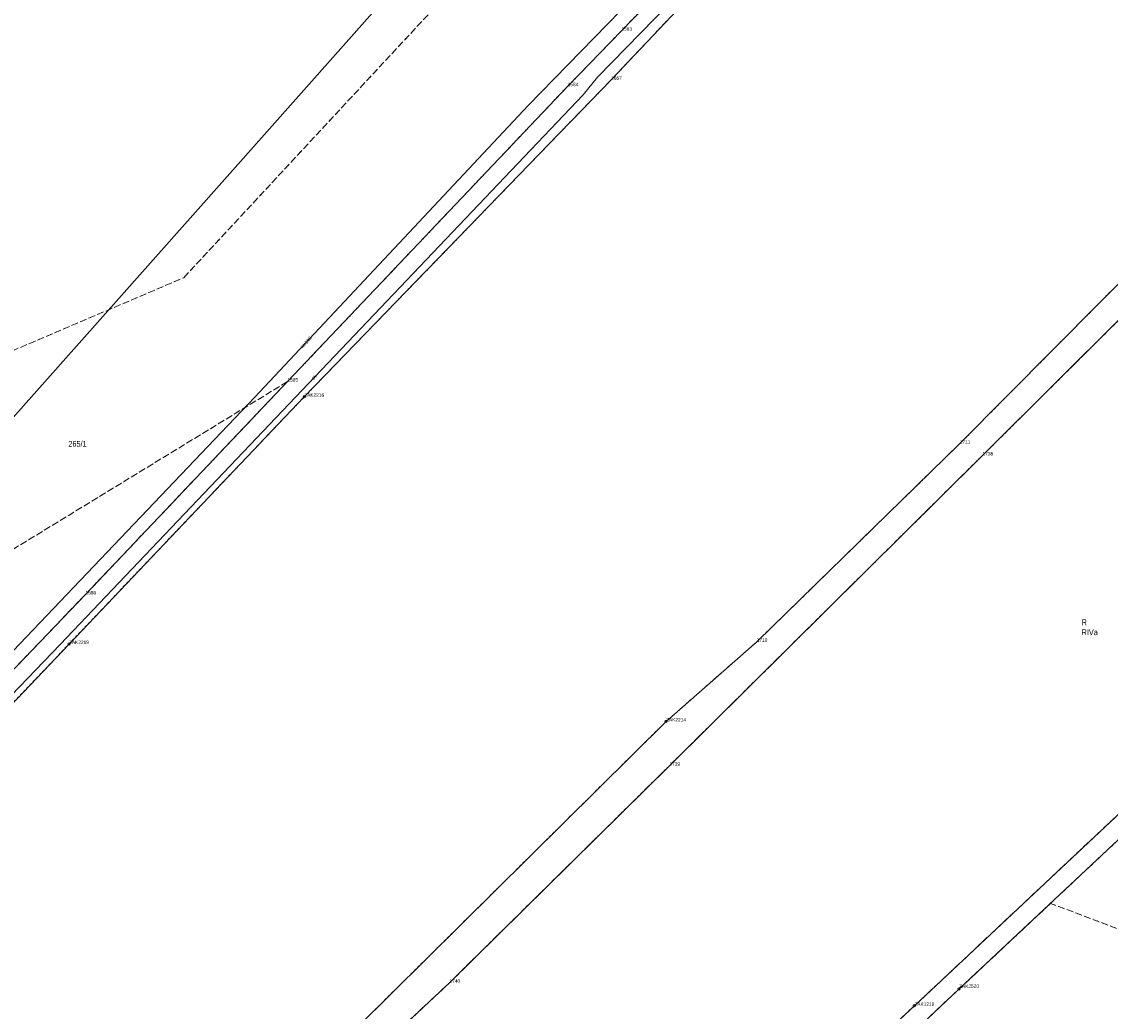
# Model space of a CAD drawing. Header units: metres. Extents: x 6551181 to 6555585, y 5935140 to 5937297.
# Tile 87 of 97: x 6551575 to 6551810, y 5936150 to 5936364. Entities that reach past the tile are written whole.
import ezdxf
from ezdxf.enums import TextEntityAlignment as Align

# ---------------------------------------------------------------- set-up
doc = ezdxf.new("R2010")
doc.units = ezdxf.units.M
for name, pattern in [('1.5_0.5', [2, 1.5, -0.5]), ('218-500', [1, 0.5, -0.5]), ('219-500', [0])]:
    doc.linetypes.add(name, pattern=pattern)
for name, color, linetype in [('202-Punkt graniczny stabilizowany trwale', 7, 'Continuous'), ('202-Punkt graniczny stabilizowany trwale-Atr103', 7, 'Continuous'), ('203-Punkt załamania granicy działki nie stabilizowany', 7, 'Continuous'), ('203-Punkt załamania granicy działki nie stabilizowany-Atr104', 7, 'Continuous'), ('209-Opis konturu klasyfikacyjnego', 7, 'Continuous'), ('210-Oznaczenie użytku', 7, 'Continuous'), ('211-Nr działki', 7, 'Continuous'), ('217-Granica konturu klasyfikcyjnego', 7, 'Continuous'), ('218-Granica użytku', 7, 'Continuous'), ('219-Linia granicy', 7, 'Continuous'), ('przewód telekomunikacyjny (linia)', 7, 'Continuous'), ('przewód telekomunikacyjny (linia)-Atr1', 7, 'Continuous'), ('przewód wodociągowy (linia)', 7, 'Continuous'), ('przewód wodociągowy (linia)-Atr1', 7, 'Continuous')]:
    doc.layers.add(name, color=color, linetype=linetype)
doc.styles.get("Standard").update_dxf_attribs({"font": 'arial.ttf'})

# ---------------------------------------------------------------- blocks, each defined once
blk = doc.blocks.new('202')
at = {"color": 0, "linetype": 'Continuous', "lineweight": -2}
blk.add_circle((0, 0), 2.5, dxfattribs=at)
blk = doc.blocks.new('203')
at = {"linetype": 'Continuous', "lineweight": 0}
h = blk.add_hatch(color=0, dxfattribs=at)
edge = h.paths.add_edge_path()
edge.add_arc((0, 0), 0.045, 0, 360)

msp = doc.modelspace()

# ---------------------------------------------------------------- linework, layer by layer
at = {"layer": '217-Granica konturu klasyfikcyjnego', "color": 3, "linetype": '1.5_0.5', "lineweight": 18, "flags": 128}
for points in [[(6551610.43, 5936308.25), (6551700.63, 5936405.42)], [(6551828.4, 5936315.18), (6551782.83, 5936269.86)], [(6551534.72, 5936275.94), (6551610.43, 5936308.25)], [(6551632.81, 5936285.81), (6551556.64, 5936239.23)], [(6551589.23, 5936239.86), (6551632.81, 5936285.81)], [(6551782.83, 5936269.86), (6551715.25, 5936202.85)], [(6551520.29, 5936167.9), (6551589.23, 5936239.86)], [(6551768.13, 5936151.02), (6551836.19, 5936214.93)], [(6551715.25, 5936202.85), (6551667.8, 5936156.01)], [(6551797.51, 5936173.14), (6551777.79, 5936154.66)], [(6551854.79, 5936151.47), (6551797.51, 5936173.14)], [(6551667.8, 5936156.01), (6551591.66, 5936084.79)], [(6551777.79, 5936154.66), (6551770.86, 5936148.16)], [(6551721.48, 5936107.45), (6551768.13, 5936151.02)]]:
    msp.add_lwpolyline(points, dxfattribs=at)
at = {"layer": '218-Granica użytku', "color": 3, "linetype": '218-500', "lineweight": 18, "flags": 128}
for points in [[(6551610.43, 5936308.25), (6551700.63, 5936405.42)], [(6551731.44, 5936389.02), (6551704.89, 5936361.59)], [(6551702.69, 5936350.99), (6551715.63, 5936364.7)], [(6551704.89, 5936361.59), (6551693.31, 5936349.61)], [(6551858.92, 5936354.09), (6551777.93, 5936272.42)], [(6551693.52, 5936341.52), (6551702.69, 5936350.99)], [(6551693.31, 5936349.61), (6551632.81, 5936285.81)], [(6551636.44, 5936282.54), (6551693.52, 5936341.52)], [(6551782.83, 5936269.86), (6551828.4, 5936315.18)], [(6551534.72, 5936275.94), (6551610.43, 5936308.25)], [(6551632.81, 5936285.81), (6551556.64, 5936239.23)], [(6551589.23, 5936239.86), (6551632.81, 5936285.81)], [(6551585.67, 5936229.15), (6551636.44, 5936282.54)], [(6551777.93, 5936272.42), (6551734.11, 5936229.62)], [(6551715.25, 5936202.85), (6551782.83, 5936269.86)], [(6551520.29, 5936167.9), (6551589.23, 5936239.86)], [(6551563.42, 5936205.77), (6551585.67, 5936229.15)], [(6551734.11, 5936229.62), (6551714.54, 5936212.42)], [(6551768.13, 5936151.02), (6551836.19, 5936214.93)], [(6551714.54, 5936212.42), (6551633.02, 5936131.66)], [(6551667.8, 5936156.01), (6551715.25, 5936202.85)], [(6551797.51, 5936173.14), (6551816.64, 5936191.08)], [(6551777.79, 5936154.66), (6551797.51, 5936173.14)], [(6551854.79, 5936151.47), (6551797.51, 5936173.14)], [(6551591.66, 5936084.79), (6551667.8, 5936156.01)], [(6551770.86, 5936148.16), (6551777.79, 5936154.66)], [(6551721.48, 5936107.45), (6551768.13, 5936151.02)]]:
    msp.add_lwpolyline(points, dxfattribs=at)
at = {"layer": '219-Linia granicy', "color": 7, "linetype": '219-500', "lineweight": 18, "flags": 128}
for points in [[(6551731.44, 5936389.02), (6551704.89, 5936361.59)], [(6551733.7, 5936383.81), (6551702.69, 5936350.99)], [(6551555.26, 5936257.45), (6551659.72, 5936375.2)], [(6551704.89, 5936361.59), (6551693.31, 5936349.61)], [(6551777.93, 5936272.42), (6551858.92, 5936354.09)], [(6551702.69, 5936350.99), (6551636.44, 5936282.54)], [(6551693.31, 5936349.61), (6551632.81, 5936285.81)], [(6551828.4, 5936315.18), (6551782.83, 5936269.86)], [(6551632.81, 5936285.81), (6551589.23, 5936239.86)], [(6551636.44, 5936282.54), (6551585.67, 5936229.15)], [(6551734.11, 5936229.62), (6551777.93, 5936272.42)], [(6551782.83, 5936269.86), (6551715.25, 5936202.85)], [(6551589.23, 5936239.86), (6551520.29, 5936167.9)], [(6551543.47, 5936184.79), (6551585.67, 5936229.15)], [(6551734.11, 5936229.62), (6551714.54, 5936212.42)], [(6551768.13, 5936151.02), (6551836.19, 5936214.93)], [(6551633.02, 5936131.66), (6551714.54, 5936212.42)], [(6551715.25, 5936202.85), (6551667.8, 5936156.01)], [(6551777.79, 5936154.66), (6551816.64, 5936191.08)], [(6551667.8, 5936156.01), (6551591.66, 5936084.79)], [(6551770.86, 5936148.16), (6551777.79, 5936154.66)], [(6551768.13, 5936151.02), (6551721.48, 5936107.45)]]:
    msp.add_lwpolyline(points, dxfattribs=at)
at = {"layer": 'przewód telekomunikacyjny (linia)', "color": 30, "linetype": 'Continuous', "lineweight": 18, "flags": 128}
msp.add_lwpolyline([(6551431.93, 5936068.47), (6551518.11, 5936162.27), (6551532.55, 5936175.9), (6551540.96, 5936185.42), (6551547.44, 5936192.74), (6551550.46, 5936194.39), (6551583.79, 5936229.06), (6551696.61, 5936347.74), (6551699.76, 5936351.53), (6551733.82, 5936386.57), (6551815.48, 5936471.57), (6551816.69, 5936474.44), (6551852.05, 5936511.45), (6551880.86, 5936542.73), (6551892.88, 5936536.52)], dxfattribs=at)
at = {"layer": 'przewód wodociągowy (linia)', "color": 5, "linetype": 'Continuous', "lineweight": 18, "flags": 128}
msp.add_lwpolyline([(6551416.5, 5936062.93), (6551416.86, 5936063.27), (6551427.63, 5936072.66), (6551513.5, 5936166.06), (6551530.15, 5936183.22), (6551561.95, 5936215.48), (6551625.77, 5936282.45), (6551684.74, 5936345.46), (6551721.85, 5936383.5), (6551772.78, 5936435.31), (6551812.45, 5936476.98), (6551842.93, 5936509), (6551902.24, 5936573.28), (6551907.25, 5936578.97)], dxfattribs=at)

# ---------------------------------------------------------------- block references
at = {"layer": '202-Punkt graniczny stabilizowany trwale', "color": 7, "linetype": 'Continuous', "lineweight": 18, "xscale": 0.1, "yscale": 0.1}
for p in [(6551636.44, 5936282.54), (6551585.67, 5936229.15), (6551714.54, 5936212.42), (6551777.79, 5936154.66), (6551768.13, 5936151.02)]:
    msp.add_blockref('202', p, dxfattribs=at)
at = {"layer": '203-Punkt załamania granicy działki nie stabilizowany', "color": 7, "linetype": 'Continuous', "lineweight": 18}
for p in [(6551704.89, 5936361.59), (6551702.69, 5936350.99), (6551693.31, 5936349.61), (6551632.81, 5936285.81), (6551777.93, 5936272.42), (6551782.83, 5936269.86), (6551589.23, 5936239.86), (6551734.11, 5936229.62), (6551715.25, 5936202.85), (6551667.8, 5936156.01)]:
    msp.add_blockref('203', p, dxfattribs=at)

# ---------------------------------------------------------------- texts
at = {"layer": '202-Punkt graniczny stabilizowany trwale-Atr103', "color": 7, "width": 0.9}
for s, p in [('ZAK2216', (6551636.44, 5936282.54)), ('ZAK2219', (6551585.67, 5936229.15)), ('ZAK2214', (6551714.54, 5936212.42)), ('ZAK1219', (6551768.13, 5936151.02))]:
    msp.add_text(s, height=0.75, dxfattribs=at).set_placement(p)
msp.add_text('ZAK2520', height=0.75, dxfattribs=at).set_placement((6551777.79, 5936154.66), align=Align.BOTTOM_LEFT)
at = {"layer": '203-Punkt załamania granicy działki nie stabilizowany-Atr104', "color": 7, "width": 0.9}
for s, p in [('1583', (6551704.89, 5936361.59)), ('1584', (6551693.31, 5936349.61)), ('1657', (6551702.69, 5936350.99)), ('1585', (6551632.81, 5936285.81)), ('1711', (6551777.93, 5936272.42)), ('1738', (6551782.83, 5936269.86)), ('1586', (6551589.23, 5936239.86)), ('1710', (6551734.11, 5936229.62)), ('1739', (6551715.25, 5936202.85)), ('1740', (6551667.8, 5936156.01))]:
    msp.add_text(s, height=0.75, dxfattribs=at).set_placement(p)
at = {"layer": '209-Opis konturu klasyfikacyjnego', "color": 3, "linetype": 'Continuous', "lineweight": 18, "width": 0.79}
msp.add_text('RIVa', height=1.25, dxfattribs=at).set_placement((6551804.21, 5936232.32), align=Align.TOP_LEFT)
at = {"layer": '210-Oznaczenie użytku', "color": 3, "linetype": 'Continuous', "lineweight": 18, "width": 0.79}
msp.add_text('R', height=1.25, dxfattribs=at).set_placement((6551804.22, 5936233.22))
at = {"layer": '211-Nr działki', "color": 7, "linetype": 'Continuous', "lineweight": 18, "width": 0.79}
msp.add_text('265/1', height=1.25, dxfattribs=at).set_placement((6551585.53, 5936271.75))
at = {"layer": 'przewód telekomunikacyjny (linia)-Atr1', "color": 30, "width": 0.9}
msp.add_text('tA', height=0.75, rotation=46.45, dxfattribs=at).set_placement((6551638.271, 5936286.37), align=Align.MIDDLE_LEFT)
at = {"layer": 'przewód wodociągowy (linia)-Atr1', "color": 5, "width": 0.9}
msp.add_text('wo110', height=0.75, rotation=47.695, dxfattribs=at).set_placement((6551635.79, 5936293.17), align=Align.MIDDLE_LEFT)

doc.saveas('drawing.dxf')
